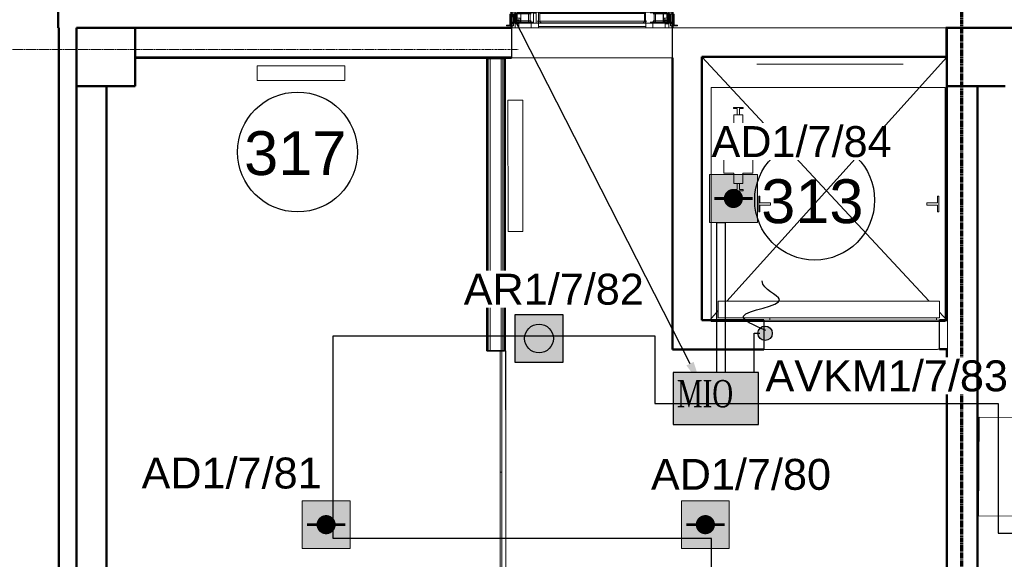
# Model space of a CAD drawing. Header units: millimetres. Extents: x -197461 to 862495, y -970068 to 63888.
# Tile 31 of 205: x -117762 to -111030, y -618402 to -614711. Entities that reach past the tile are written whole.
import ezdxf
from ezdxf import colors
from ezdxf.entities.mleader import LeaderData, LeaderLine
from ezdxf.math import Vec2, Vec3

# ---------------------------------------------------------------- set-up
doc = ezdxf.new("R2010")
doc.units = ezdxf.units.MM
for name, pattern in [('Grid Line', [22.225, 12.7, -3.175, 3.175, -3.175]), ('HIDDEN', [9.525, 6.35, -3.175]), ('Overhead', [3.96875, 2.38125, -1.5875])]:
    doc.linetypes.add(name, pattern=pattern)
doc.layers.get('0').update_dxf_attribs({"linetype": 'CONTINUOUS'})
for name, color, linetype, lineweight in [('A-AREA', 32, 'CONTINUOUS', 5), ('A-AREA-IDEN', 252, 'CONTINUOUS', 25), ('A-DETL', 90, 'CONTINUOUS', 5), ('A-DETL-GENF', 92, 'CONTINUOUS', 5), ('A-DETL-MEDM', 33, 'CONTINUOUS', 25), ('A-DETL-THIN', 151, 'CONTINUOUS', 5), ('A-Door', 252, 'CONTINUOUS', 0), ('A-FLOR', 192, 'CONTINUOUS', 5), ('A-Glaz-Curt', 4, 'CONTINUOUS', 0), ('A-Wall', 252, 'CONTINUOUS', 0), ('G-IMPT', 8, 'CONTINUOUS', 5), ('I-WALL', 2, 'CONTINUOUS', 18), ('M-EQPM', 50, 'CONTINUOUS', 5), ('Q-SPCQ', 91, 'CONTINUOUS', 5), ('S-Cols', 52, 'CONTINUOUS', 0), ('S-GRID', 1, 'CONTINUOUS', 9), ('S-STRS', 7, 'CONTINUOUS', 9)]:
    doc.layers.add(name, color=color, linetype=linetype, lineweight=lineweight)
doc.layers.add('UAS', color=240, linetype='CONTINUOUS')
doc.styles.add('ARIAL', font='arialbd.ttf')
doc.styles.add('Arial_3', font='arial.ttf', dxfattribs={"height": 300})
doc.styles.add('Karlis_times', font='times.ttf', dxfattribs={"height": 2.2})

# ---------------------------------------------------------------- blocks, each defined once
blk = doc.blocks.new('788507_788512_ventil compact cv22 h_ 500mm - wysokość 500mm-1980919-Trešā stāva plāns uz atzīmes 6_800')
at = {"layer": 'M-EQPM', "color": 252}
for p, q in [((0, 0), (600, 0)), ((0, 0), (0, -102)), ((600, 0), (600, -102)), ((600, -102), (0, -102))]:
    blk.add_line(p, q, dxfattribs=at)
blk = doc.blocks.new('KONE_MonoSpace_500_2018-08-31 - KONE_MonoSpace_500_2018-08-31-2084377-Trešā stāva plāns uz atzīmes 6_800')
at = {"layer": 'Q-SPCQ'}
for p, q in [((-1800, 25), (-200, 25)), ((-1800, -1575), (-1800, 25)), ((-1800, -1575), (-1800, 25)), ((-1800, 25), (-200, 25)), ((-200, 25), (-200, -1575)), ((-200, 25), (-200, -1575)), ((-200, -1575), (-1800, -1575)), ((-200, -1575), (-1800, -1575))]:
    blk.add_line(p, q, dxfattribs=at)
blk = doc.blocks.new('KONE_CWT_guiderail - KONE_CWT_guiderail-2125996-Trešā stāva plāns uz atzīmes 6_800')
at = {"layer": 'Q-SPCQ'}
for p, q in [((-7.9, 7.9), (-33.3, 7.9)), ((-33.3, 7.9), (-33.3, 0)), ((-33.3, 0), (33.3, 0)), ((-7.9, 50), (-7.9, 7.9)), ((7.9, 50), (-7.9, 50)), ((7.9, 7.9), (7.9, 50)), ((33.3, 7.9), (7.9, 7.9)), ((33.3, 0), (33.3, 7.9))]:
    blk.add_line(p, q, dxfattribs=at)
blk = doc.blocks.new('KONE_CWT_guiderail - KONE_CWT_guiderail-2125997-Trešā stāva plāns uz atzīmes 6_800')
at = {"layer": 'Q-SPCQ'}
for p, q in [((-7.9, 7.9), (-33.3, 7.9)), ((-33.3, 7.9), (-33.3, 0)), ((-33.3, 0), (33.3, 0)), ((-7.9, 50), (-7.9, 7.9)), ((7.9, 50), (-7.9, 50)), ((7.9, 7.9), (7.9, 50)), ((33.3, 7.9), (7.9, 7.9)), ((33.3, 0), (33.3, 7.9))]:
    blk.add_line(p, q, dxfattribs=at)
blk = doc.blocks.new('KONE_Car_guiderail - KONE_Car_guiderail-2125998-Trešā stāva plāns uz atzīmes 6_800')
at = {"layer": 'Q-SPCQ'}
for p, q in [((53.3, 0), (-53.3, 0)), ((-53.3, 0), (-53.3, -7.9)), ((53.3, -7.9), (53.3, 0)), ((-53.3, -7.9), (-7.9, -7.9)), ((-7.9, -7.9), (-7.9, -80)), ((7.9, -80), (7.9, -7.9)), ((7.9, -7.9), (53.3, -7.9)), ((-7.9, -80), (7.9, -80))]:
    blk.add_line(p, q, dxfattribs=at)
blk = doc.blocks.new('KONE_CWT - KONE_CWT-2126007-Trešā stāva plāns uz atzīmes 6_800')
at = {"layer": 'Q-SPCQ'}
for p, q in [((-30, 235), (-30, 165)), ((-30, 235), (-7.94, 235)), ((7.94, 235), (30, 235)), ((30, 235), (30, 165)), ((-30, 165), (-99, 165)), ((-99, -165), (-99, 165)), ((30, 165), (99, 165)), ((99, 165), (99, -165)), ((-30, -165), (-99, -165)), ((-30, -235), (-30, -165)), ((30, -165), (99, -165)), ((30, -235), (30, -165)), ((-7.94, -235), (-30, -235)), ((30, -235), (7.94, -235))]:
    blk.add_line(p, q, dxfattribs=at)
blk = doc.blocks.new('KONE_LDO_Design_2L_P27 - KONE_LDO_Design_2L_P27-2126009-Trešā stāva plāns uz atzīmes 6_800')
at = {"layer": 'Q-SPCQ'}
for p, q in [((-590, -70.4), (-590, 43.6)), ((-590, 43.6), (922, 43.6)), ((-570, 43.6), (-570, 59.4)), ((570, 59.5), (570, 43.6)), ((922, 43.6), (922, -70.4)), ((922, -70.4), (-590, -70.4))]:
    blk.add_line(p, q, dxfattribs=at)
blk = doc.blocks.new('788507_788512_ventil compact cv22 h_ 500mm - wysokość 500mm-2224157-Trešā stāva plāns uz atzīmes 6_800')
at = {"layer": 'M-EQPM', "color": 252}
for p, q in [((0, 0), (900, 0)), ((0, 0), (0, -102)), ((900, 0), (900, -102)), ((900, -102), (0, -102))]:
    blk.add_line(p, q, dxfattribs=at)
blk = doc.blocks.new('Door-Opening - 1100x6000-3382747-Trešā stāva plāns uz atzīmes 6_800')
at = {"layer": 'A-DETL-GENF', "linetype": 'Overhead'}
for p, q in [((541.8, 102.5), (-558.2, 102.5)), ((-558.2, -102.5), (541.8, -102.5))]:
    blk.add_line(p, q, dxfattribs=at)
at = {"layer": 'A-DETL-MEDM'}
for p, q in [((-558.2, 102.5), (-558.2, -102.5)), ((541.8, -102.5), (541.8, 102.5))]:
    blk.add_line(p, q, dxfattribs=at)
blk = doc.blocks.new('SchueCal_CurtainWall_3335401 - CurtainWall_3335401-3445430-Trešā stāva plāns uz atzīmes 6_800')
at = {"layer": 'A-Glaz-Curt', "lineweight": 18}
for p, q in [((-550, 214), (-550, 194)), ((-500, 214), (-550, 214)), ((-501.5, 203.9), (-548.5, 203.9)), ((-548.5, 203.9), (-548.5, 194)), ((-501.5, 194), (-501.5, 203.9)), ((-500, 194), (-500, 214)), ((500, 214), (500, 194)), ((550, 214), (500, 214)), ((548.5, 203.9), (501.5, 203.9)), ((501.5, 203.9), (501.5, 194)), ((548.5, 194), (548.5, 203.9)), ((550, 194), (550, 214)), ((-537, 185), (-562, 185)), ((-562, 185), (-562, 111)), ((-550, 194), (-500, 194)), ((-548.5, 194), (-501.5, 194)), ((-537, 105), (-537, 185)), ((-520, 188.7), (-530, 188.7)), ((-530, 188.7), (-530, 140)), ((-520, 140), (-530, 140)), ((-530, 140), (-530, 124)), ((-530, 140), (-520, 140)), ((-520, 140), (-520, 188.7)), ((-520, 124), (-520, 140)), ((-500, 148), (-512.4, 148)), ((-512.4, 148), (-512.4, 134)), ((-494, 189.1), (-512, 189.1)), ((-512, 189.1), (-512, 158.6)), ((-512, 158.6), (-492.5, 158.6)), ((-500, 120.6), (-500, 148)), ((-486, 199), (-494, 199)), ((-494, 199), (-494, 189.1)), ((-492.5, 158.6), (-492.5, 129.2)), ((-488, 199), (-488, 124)), ((-444, 199), (-488, 199)), ((-486, 124.2), (-486, 199)), ((-444, 190.5), (-444, 199)), ((-434, 190.5), (-444, 190.5)), ((-341, 199), (-439, 199)), ((-439, 199), (-439, 194)), ((-439, 194), (-424, 194)), ((-434, 129), (-434, 190.5)), ((-424, 194), (-424, 132.5)), ((-369.1, 139.5), (-370, 139.5)), ((-370, 139.5), (-370, 134)), ((-344, 127), (-369.1, 139.5)), ((-366, 124), (-366, 194)), ((-366, 194), (-341, 194)), ((-358, 190), (-358, 138)), ((358, 190), (-358, 190)), ((-358, 138), (358, 138)), ((-341, 194), (-341, 199)), ((439, 199), (341, 199)), ((341, 199), (341, 194)), ((341, 194), (366, 194)), ((369.1, 139.5), (344, 127)), ((358, 138), (358, 190)), ((366, 194), (366, 124)), ((370, 139.5), (369.1, 139.5)), ((370, 134), (370, 139.5)), ((424, 194), (439, 194)), ((424, 132.5), (424, 194)), ((444, 190.5), (434, 190.5)), ((434, 190.5), (434, 129)), ((439, 194), (439, 199)), ((488, 199), (444, 199)), ((444, 199), (444, 190.5)), ((486, 199), (486, 124.2)), ((494, 199), (486, 199)), ((488, 124), (488, 199)), ((492.5, 129.2), (492.5, 158.6)), ((492.5, 158.6), (512, 158.6)), ((494, 189.1), (494, 199)), ((512, 189.1), (494, 189.1)), ((500, 194), (550, 194)), ((512.4, 148), (500, 148)), ((500, 148), (500, 120.6)), ((501.5, 194), (548.5, 194)), ((512, 158.6), (512, 189.1)), ((512.4, 134), (512.4, 148)), ((530, 188.7), (520, 188.7)), ((520, 188.7), (520, 140)), ((530, 140), (520, 140)), ((520, 140), (520, 124)), ((520, 140), (530, 140)), ((530, 140), (530, 188.7)), ((530, 124), (530, 140)), ((562, 185), (537, 185)), ((537, 185), (537, 105)), ((562, 111), (562, 185)), ((-562, 111), (-585, 111)), ((-585, 111), (-585, 105)), ((-585, 105), (-537, 105)), ((-550, 130), (-550, 122)), ((-537.6, 130), (-550, 130)), ((-530, 124), (-550, 124)), ((-550, 124), (-550, 93)), ((-550, 122), (-537.6, 122)), ((-537.6, 122), (-537.6, 130)), ((-500, 124), (-520, 124)), ((-512.4, 134), (-519.9, 134)), ((-519.9, 134), (-519.9, 120.6)), ((-519.9, 120.6), (-500, 120.6)), ((-500, 93), (-500, 124)), ((-492.5, 129.2), (-498, 129.2)), ((-498, 129.2), (-498, 124.2)), ((-498, 124.2), (-486, 124.2)), ((-488, 124), (-419, 124)), ((-419, 129), (-434, 129)), ((-424, 132.5), (-414, 132.5)), ((-419, 124), (-419, 129)), ((-414, 132.5), (-414, 124)), ((-414, 124), (-366, 124)), ((-370, 134), (-366, 124)), ((-366, 124), (-344, 124)), ((-344, 124), (-344, 127)), ((344, 127), (344, 124)), ((344, 124), (366, 124)), ((366, 124), (370, 134)), ((366, 124), (414, 124)), ((414, 124), (414, 132.5)), ((414, 132.5), (424, 132.5)), ((419, 129), (419, 124)), ((434, 129), (419, 129)), ((419, 124), (488, 124)), ((486, 124.2), (498, 124.2)), ((498, 129.2), (492.5, 129.2)), ((498, 124.2), (498, 129.2)), ((520, 124), (500, 124)), ((500, 124), (500, 93)), ((500, 120.6), (519.9, 120.6)), ((519.9, 134), (512.4, 134)), ((519.9, 120.6), (519.9, 134)), ((550, 124), (530, 124)), ((537, 105), (585, 105)), ((550, 130), (537.6, 130)), ((537.6, 130), (537.6, 122)), ((537.6, 122), (550, 122)), ((550, 122), (550, 130)), ((550, 93), (550, 124)), ((585, 111), (562, 111)), ((585, 105), (585, 111))]:
    blk.add_line(p, q, dxfattribs=at)
for start, end in [(0, 180), (180, 360)]:
    blk.add_arc((442, 216.3), 12, start, end, dxfattribs=at)
at = {"layer": 'G-IMPT'}
for p, q in [((-270.5, 280), (-401.5, 280)), ((-401.5, 280), (-401.5, 213)), ((-270.5, 270), (-270.5, 278.7)), ((-270.5, 261.3), (-270.5, 270)), ((-525, 194), (-525, 209)), ((-525, 209), (-499.5, 209)), ((-499.5, 194), (-499.5, 209)), ((-499.5, 209), (-407.4, 209)), ((-407.8, 213), (-407.8, 199)), ((-375.3, 213), (-407.8, 213)), ((-407.8, 213), (-407.8, 199)), ((-401.5, 224.3), (-401.5, 213)), ((-381.5, 260), (-270.5, 260)), ((-381.5, 213), (-381.5, 260)), ((-381.5, 213), (-381.5, 224.3)), ((-375.6, 209), (433, 209)), ((-375.3, 199), (-375.3, 213)), ((-375.3, 213), (-375.3, 199)), ((451, 209), (499.5, 209)), ((499.5, 209), (525, 209)), ((499.5, 209), (499.5, 194)), ((525, 209), (525, 194)), ((-499.5, 194), (-525, 194)), ((-525, 140), (-525, 188.7)), ((-525, 188.7), (-515, 188.7)), ((-525, 130), (-525, 140)), ((-525, 140), (-417, 140)), ((-515, 140), (-515, 188.7)), ((-515, 188.7), (-417, 188.7)), ((-515, 140), (-417, 140)), ((-424, 189), (-513, 189)), ((-512, 199), (-499.5, 199)), ((-499.5, 199), (-512, 199)), ((-512, 189.1), (-424, 189.1)), ((-399.5, 194), (-499.5, 194)), ((-494, 194), (-494, 189.1)), ((-494, 189.1), (-494, 194)), ((-424, 194), (-424, 188.7)), ((-407.8, 199), (-375.3, 199)), ((-402, 198.8), (-402, 197)), ((-402, 198.8), (-396.8, 198.8)), ((-381, 198.8), (-402, 198.8)), ((-399.7, 197), (-402, 197)), ((-402, 197), (-399.7, 197)), ((-400, 196), (-400, 124)), ((-392.3, 197), (-399.7, 197)), ((-399.7, 197), (-397.1, 197)), ((-399.7, 197), (-399.4, 193)), ((-399.6, 195), (-399.7, 197)), ((-381, 197), (-399.7, 197)), ((-396.5, 196), (-399.6, 196)), ((-399.4, 193), (-383.1, 193)), ((-396.4, 198.5), (-399, 198.5)), ((-399, 198.5), (-396.4, 198.5)), ((-399, 198), (-395.3, 198)), ((-395.3, 198), (-399, 198)), ((-399, 197), (-384, 197)), ((-384, 197), (-399, 197)), ((-397.4, 196.8), (-393.1, 196.8)), ((-393.1, 196.8), (-397.4, 196.8)), ((-397.1, 197), (-392.7, 197)), ((-392.7, 197), (-397.1, 197)), ((-394.4, 193), (-396.6, 193)), ((-392.2, 196.8), (-392.2, 196.8)), ((-381, 197), (-392, 197)), ((-391.9, 197), (-384.3, 197)), ((-384.3, 197), (-391.9, 197)), ((-386.5, 196), (-391.2, 196)), ((-387.8, 198), (-384, 198)), ((-384, 198), (-387.8, 198)), ((-384, 198.5), (-387.1, 198.5)), ((-387.1, 198.5), (-384, 198.5)), ((-386.3, 198.8), (-381, 198.8)), ((-383.4, 196), (-383.4, 196)), ((-383, 124), (-383, 196)), ((-381.3, 193), (-381, 197)), ((-381, 197), (-381, 198.8)), ((-341, 199), (-375.3, 199)), ((-366, 138), (-366, 194)), ((-366, 194), (-341, 194)), ((-366, 127), (-366, 139.5)), ((358, 190), (-358, 190)), ((-341, 194), (-341, 199)), ((-341, 199), (341, 199)), ((-341, 194), (341, 194)), ((341, 194), (341, 199)), ((341, 199), (397, 199)), ((366, 194), (341, 194)), ((366, 138), (366, 194)), ((366, 139.5), (366, 127)), ((499.5, 194), (397, 194)), ((417, 188.7), (515, 188.7)), ((417, 140), (525, 140)), ((417, 140), (515, 140)), ((424, 188.7), (424, 194)), ((424, 189.1), (512, 189.1)), ((513, 189), (424, 189)), ((494, 189.1), (494, 194)), ((494, 189.1), (494, 194)), ((499.5, 199), (512, 199)), ((512, 199), (499.5, 199)), ((525, 194), (499.5, 194)), ((515, 188.7), (525, 188.7)), ((515, 140), (515, 188.7)), ((525, 140), (525, 188.7)), ((525, 140), (525, 130)), ((-525, 93), (-525, 130)), ((-525, 130), (-399.6, 130)), ((-417, 132.5), (-414, 132.5)), ((-415.8, 124), (-367.3, 124)), ((-415.8, 124), (-415.8, 93)), ((-414, 132.5), (-414, 130)), ((-367.3, 93), (-367.3, 124)), ((367.3, 102.2), (-367.3, 102.2)), ((-366, 124), (-366, 127)), ((-366, 127), (366, 127)), ((-366, 124), (366, 124)), ((366, 127), (366, 124)), ((367.3, 124), (415.8, 124)), ((367.3, 124), (367.3, 93)), ((397, 130), (525, 130)), ((414, 130), (414, 132.5)), ((414, 132.5), (417, 132.5)), ((415.8, 93), (415.8, 124)), ((525, 130), (525, 93))]:
    blk.add_line(p, q, dxfattribs=at)
at = {"layer": 'G-IMPT', "flags": 128}
for points in [[(-401.5, 280), (-398.6, 277.1), (-391.5, 270)], [(-391.5, 270), (-398.6, 277.1), (-401.5, 280)], [(-381.5, 260), (-384.4, 262.9), (-391.5, 270)], [(-391.5, 270), (-384.4, 262.9), (-381.5, 260)], [(-402, 198.8), (-402, 198.9), (-402, 198.9), (-402, 198.9), (-402, 198.9), (-402, 198.9), (-402, 198.9), (-402, 198.9), (-402, 198.9), (-402, 198.9), (-402, 198.9), (-402, 198.9), (-402, 198.9), (-402, 198.9), (-402, 198.9), (-402, 198.9), (-402, 198.9), (-402, 198.9), (-402, 198.9)], [(-381, 199), (-381, 198.9), (-381, 198.9), (-381, 198.9), (-381, 198.9), (-381, 198.9), (-381, 198.9), (-381, 198.9), (-381, 198.9), (-381, 198.9), (-381, 198.9), (-381, 198.9), (-381, 198.9), (-381, 198.9), (-381, 198.9), (-381, 198.9), (-381, 198.9), (-381, 198.9), (-381, 198.9)]]:
    blk.add_lwpolyline(points, dxfattribs=at)
at = {"layer": 'G-IMPT'}
for start, end in [(0, 180), (180, 0)]:
    blk.add_arc((442, 216.3), 12, start, end, dxfattribs=at)
for points in [[(-397.4, 196.8), (-397.3, 197), (-397.2, 197), (-397.1, 197)], [(-397.1, 197), (-397.2, 197), (-397.3, 197), (-397.4, 196.8)]]:
    blk.add_open_spline(points, degree=3, dxfattribs=at)
blk = doc.blocks.new('SchueCal_CurtainWall_3335401 - Type 1-3526698-Trešā stāva plāns uz atzīmes 6_800')
blk.add_blockref('SchueCal_CurtainWall_3335401 - CurtainWall_3335401-3445430-Trešā stāva plāns uz atzīmes 6_800', (0, 0))
blk = doc.blocks.new('Konditioniers Server telpai - Precīzais kondicionieris-3590085-Trešā stāva plāns uz atzīmes 6_800')
at = {"layer": 'M-EQPM', "color": 252}
for p, q in [((337.5, 337.5), (-337.5, 337.5)), ((-337.5, 337.5), (-337.5, -337.5)), ((337.5, -337.5), (337.5, 337.5)), ((-337.5, -337.5), (337.5, -337.5))]:
    blk.add_line(p, q, dxfattribs=at)
blk = doc.blocks.new('System Panel - pbl - bior - geze starpsienas stiklojums-3889442-Trešā stāva plāns uz atzīmes 6_800')
at = {"layer": 'A-Glaz-Curt', "lineweight": 18}
for p, q in [((415.1, 10), (-415.1, 10)), ((-415.1, 10), (-415.1, 0)), ((-415.1, 0), (415.1, 0)), ((415.1, 0), (415.1, 10))]:
    blk.add_line(p, q, dxfattribs=at)
blk = doc.blocks.new('System Panel - pbl - bior - geze starpsienas stiklojums-3633784-Trešā stāva plāns uz atzīmes 6_800')
at = {"layer": 'A-Glaz-Curt', "lineweight": 18}
for p, q in [((500, 10), (-500, 10)), ((-500, 10), (-500, 0)), ((-500, 0), (500, 0)), ((500, 0), (500, 10))]:
    blk.add_line(p, q, dxfattribs=at)
blk = doc.blocks.new('Door-Opening - 1530x2510-2739207-Trešā stāva plāns uz atzīmes 6_800')
at = {"layer": 'A-DETL-GENF', "linetype": 'Overhead'}
for p, q in [((591.8, 100), (-608.2, 100)), ((-608.2, -100), (591.8, -100))]:
    blk.add_line(p, q, dxfattribs=at)
at = {"layer": 'A-DETL-MEDM'}
for p, q in [((-608.2, 100), (-608.2, -100)), ((591.8, -100), (591.8, 100))]:
    blk.add_line(p, q, dxfattribs=at)
blk = doc.blocks.new('PBL_telpnu_numeracija_0001 - PBL telpas NUMERĀCIJA-1342367-Trešā stāva plāns uz atzīmes 6_800')
at = {"layer": 'A-AREA-IDEN'}
blk.add_circle((0.034, 0.024), 2.733, dxfattribs=at)
blk = doc.blocks.new('AP')
blk.add_hatch(color=256).paths.add_polyline_path([(150, 0, 1), (-150, 0, 1)])
for p, q in [((-250, 250), (250, 250)), ((-250, -250), (-250, 250)), ((250, 250), (250, -250)), ((250, -250), (-250, -250))]:
    blk.add_line(p, q)
blk.add_circle((0, 0), 150)
blk = doc.blocks.new('AD-proj')
at = {"lineweight": 5}
blk.add_lwpolyline([(-250, -250), (250, -250), (250, 250), (-250, 250)], close=True, dxfattribs=at)
at = {"const_width": 30}
blk.add_lwpolyline([(-200, 0), (200, 0)], dxfattribs=at)
at = {"const_width": 100}
blk.add_lwpolyline([(-50, 0, 1), (50, 0, 1)], format="xyb", close=True, dxfattribs=at)

msp = doc.modelspace()

# ---------------------------------------------------------------- hatches: boundary and pattern name
at = {"layer": 'A-Wall', "true_color": 0x636466}
for points in [[(-114568.12793, -614971.30086), (-114398.52513, -614971.30086), (-114398.52513, -614966.30086), (-116973.51958, -614966.33849), (-116973.46437, -614971.30086), (-114618.7762, -614971.30086)], [(-117173.31557, -621066.49605), (-117168.31557, -621066.48943), (-117168.31557, -615166.49926), (-117173.31557, -615166.51684), (-117173.31557, -621066.48943)]]:
    msp.add_hatch(color=251, dxfattribs=at).paths.add_polyline_path(points, flags=0)
h = msp.add_hatch(color=251, dxfattribs=at)
h.paths.add_polyline_path([(-111423.31212, -621061.30742), (-111418.32081, -621061.3007), (-111418.32065, -620851.30742), (-111423.31901, -620851.3763), (-111423.32065, -621061.30742)], flags=0)
h.paths.add_polyline_path([(-111423.32065, -619851.30578), (-111418.32065, -619851.30578), (-111418.32065, -616966.17226), (-111423.32065, -616966.22572), (-111423.31901, -619614.10577)], flags=0)
h.paths.add_polyline_path([(-111423.29398, -616766.17243), (-111418.32065, -616764.9225), (-111418.31524, -615171.30413), (-111218.32065, -615171.30413), (-111218.32599, -615166.30742), (-111423.32065, -615166.30742), (-111423.32065, -616766.17243)], flags=0)
h = msp.add_hatch(color=251, dxfattribs=at)
h.paths.add_polyline_path([(-111218.32065, -621061.3007), (-111213.32065, -621061.30053), (-111213.32065, -620851.30742), (-111218.32065, -620851.30742), (-111218.32065, -621053.16294)], flags=0)
h.paths.add_polyline_path([(-111218.32065, -619851.30742), (-111213.32104, -619851.30496), (-111213.32065, -615166.30413), (-111218.32065, -615166.30742), (-111218.32065, -619792.4777)], flags=0)
at = {"layer": 'S-STRS', "true_color": 0xffffff}
h = msp.add_hatch(dxfattribs=at)
h.set_pattern_fill('ANGLE', scale=0.5625)
h.set_pattern_definition([(0, (4399016.5035, 5390361.9473), (0, 3.9290625), [2.8575, -1.0715625]), (90, (4399016.5035, 5390361.9473), (-3.9290625, 2e-16), [2.8575, -1.0715625])])
h.paths.add_polyline_path([(-113293.35755, -617124.15699), (-113293.29545, -617479.97731), (-112709.99666, -617479.97732), (-112710.05877, -617124.09489)])
at = {"layer": 'UAS', "lineweight": 50, "true_color": 0xffffff}
h = msp.add_hatch(color=7, dxfattribs=at)
h.dxf.hatch_style = 1
h.paths.add_polyline_path([(-112914.68885, -615934.33817), (-112849.21791, -615934.33817, 1)], flags=16)
h.paths.add_polyline_path([(-112718.27603, -616098.01552), (-112718.27603, -615770.66082), (-113045.63073, -615770.66082), (-113045.63073, -616098.01552)])
h = msp.add_hatch(color=7, dxfattribs=at)
h.dxf.hatch_style = 1
h.paths.add_polyline_path([(-114047.57768, -617055.69548), (-114047.57768, -616728.34078), (-114374.93237, -616728.34078), (-114374.93237, -617055.69548)])
h.paths.add_polyline_path([(-114309.46143, -616892.01813, -1), (-114113.04861, -616892.01813, -1)], flags=16)
at = {"layer": 'UAS'}
h = msp.add_hatch(color=1, dxfattribs=at)
h.dxf.hatch_style = 1
h.paths.add_polyline_path([(-112714.22011, -616856.22123, 1), (-112615.98894, -616856.22123, 1)])
at = {"layer": 'UAS', "lineweight": 50, "true_color": 0xffffff}
h = msp.add_hatch(color=7, dxfattribs=at)
h.dxf.hatch_style = 1
h.paths.add_polyline_path([(-115699.60177, -618165.48039), (-115634.13083, -618165.48039, 1)], flags=16)
h.paths.add_polyline_path([(-115503.18895, -618329.15774), (-115503.18895, -618001.80305), (-115830.54364, -618001.80305), (-115830.54364, -618329.15774)])
h = msp.add_hatch(color=7, dxfattribs=at)
h.dxf.hatch_style = 1
h.paths.add_polyline_path([(-113106.30661, -618165.48039), (-113040.83567, -618165.48039, 1)], flags=16)
h.paths.add_polyline_path([(-112909.8938, -618329.15774), (-112909.8938, -618001.80305), (-113237.24849, -618001.80305), (-113237.24849, -618329.15774)])

# ---------------------------------------------------------------- linework, layer by layer
at = {"layer": 'A-AREA', "color": 251, "true_color": 0x636466}
msp.add_line((-112721.00933, -615016.10409), (-111721.00933, -615016.0713), dxfattribs=at)
at = {"layer": 'A-DETL', "color": 252, "linetype": 'HIDDEN', "lineweight": 70, "true_color": 0x939598}
msp.add_line((-111323.32065, -610766.30413), (-111323.32065, -621416.12592), dxfattribs=at)
at = {"layer": 'A-DETL-THIN', "color": 251, "true_color": 0x636466}
for p, q in [((-111544.24892, -616636.30086), (-113098.45219, -614966.29252)), ((-112927.30382, -616636.30086), (-111423.52184, -614966.56299)), ((-113044.31528, -616766.22559), (-112985.31524, -616700.71437)), ((-111423.38317, -616766.17243), (-111473.31524, -616712.51987))]:
    msp.add_line(p, q, dxfattribs=at)
at = {"layer": 'A-FLOR', "color": 251, "true_color": 0x636466}
for p, q in [((-116973.46437, -614971.30086), (-116973.51859, -615065.74646)), ((-114566.60308, -614976.20692), (-114566.60026, -614971.30086)), ((-114448.12793, -614971.30086), (-114448.12793, -614976.20692)), ((-114440.62793, -614971.30086), (-114440.62793, -617380.41608)), ((-116973.57646, -615166.55103), (-117075.07006, -615166.49276)), ((-114438.28558, -616976.24782), (-114448.12793, -616976.24217)), ((-114438.28558, -616976.24782), (-114440.86331, -621466.45073)), ((-111423.32317, -619826.30742), (-111423.38537, -617926.30086))]:
    msp.add_line(p, q, dxfattribs=at)
at = {"layer": 'A-Wall', "color": 251, "lineweight": 50, "true_color": 0x636466}
for p, q in [((-117498.53237, -614645.50665), (-117498.5284, -614766.50665)), ((-114398.52513, -614766.30086), (-114398.52909, -614645.40499)), ((-113298.53565, -614645.36891), (-113298.53169, -614766.30086)), ((-117498.5284, -614766.50665), (-117494.11225, -614766.5065)), ((-117494.11225, -614766.5065), (-117494.11225, -621666.30086)), ((-117373.11225, -614766.50254), (-114398.52513, -614766.40499)), ((-117373.11225, -621666.30086), (-117373.11225, -614766.50254)), ((-114398.52513, -614766.30086), (-116973.52513, -614766.30086)), ((-116973.52513, -614766.30086), (-116973.52513, -614971.30086)), ((-111428.52841, -614766.30758), (-108258.52841, -614766.20362)), ((-116973.52513, -614971.30086), (-114398.52513, -614971.30086)), ((-113298.52169, -614971.30086), (-113298.45626, -616966.23392)), ((-113098.46282, -616766.22736), (-113098.52185, -614966.29758)), ((-113098.52185, -614966.30086), (-111428.52185, -614966.30086)), ((-117168.31557, -615166.49926), (-117373.31557, -615166.49926)), ((-117373.31557, -615166.49926), (-117373.31557, -621066.49927)), ((-117168.31557, -621066.49927), (-117168.31557, -615166.49926)), ((-111213.32065, -615166.30413), (-111423.32065, -615166.30413)), ((-111423.32065, -615166.30413), (-111423.32065, -616766.17243)), ((-111213.32065, -619851.30742), (-111213.32065, -615166.30413)), ((-112673.28041, -616766.21342), (-113098.46282, -616766.22736)), ((-111423.32065, -616766.17243), (-111473.28041, -616766.17406)), ((-113298.45626, -616966.23392), (-112673.27385, -616966.21342)), ((-111473.27385, -616966.17406), (-111423.32065, -616966.17243)), ((-111423.32065, -616966.17243), (-111423.32065, -619851.30742))]:
    msp.add_line(p, q, dxfattribs=at)
at = {"layer": 'A-Wall', "color": 251, "lineweight": 5, "true_color": 0x636466}
for p, q in [((-117493.11225, -614766.50647), (-117494.11225, -614766.5065)), ((-117493.11225, -614766.50647), (-117493.11225, -621666.30086)), ((-111428.52841, -614766.30086), (-113298.52513, -614766.30086)), ((-113298.52513, -614766.36891), (-111428.52841, -614766.30758)), ((-114398.52513, -614966.30086), (-116973.52513, -614966.30086)), ((-114558.12793, -616976.20692), (-114558.12793, -614976.20692)), ((-114545.62793, -616976.20692), (-114545.62793, -614976.20692)), ((-114470.62793, -616976.20692), (-114470.62793, -614976.20692)), ((-114458.12793, -616976.20692), (-114458.12793, -614976.20692)), ((-117173.31557, -615166.49926), (-117173.31557, -621066.49927)), ((-111418.32065, -615171.30413), (-111218.32065, -615171.30413)), ((-111418.32065, -615171.30413), (-111418.32065, -619851.30742)), ((-111218.32065, -615171.30413), (-111218.32065, -619851.30742)), ((-111423.32065, -616766.17243), (-111418.32065, -616766.17226)), ((-111423.32065, -616966.17243), (-111418.32065, -616966.17226))]:
    msp.add_line(p, q, dxfattribs=at)
at = {"layer": 'A-Wall', "color": 251, "true_color": 0x636466}
msp.add_line((-111428.52185, -614966.30086), (-111428.52841, -614766.30086), dxfattribs=at)
at = {"layer": 'I-WALL', "color": 251, "lineweight": 35, "true_color": 0x636466}
for p, q in [((-114568.12793, -614976.20692), (-114568.12793, -616976.20692)), ((-114448.12793, -614976.20692), (-114568.12793, -614976.20692)), ((-114448.12793, -616976.20692), (-114448.12793, -614976.20692)), ((-114568.12793, -616976.20692), (-114448.12793, -616976.20692))]:
    msp.add_line(p, q, dxfattribs=at)
at = {"layer": 'S-Cols', "color": 251, "lineweight": 50, "true_color": 0x636466}
for p, q in [((-116973.52841, -614766.48943), (-117373.52841, -614766.50255)), ((-117373.52841, -614766.50255), (-117373.51529, -615166.50255)), ((-116973.51529, -615166.48943), (-116973.52841, -614766.48943)), ((-111023.52841, -614766.2943), (-111423.52841, -614766.30742)), ((-111423.52841, -614766.30742), (-111423.51529, -615166.30742)), ((-117373.51529, -615166.50255), (-116973.51529, -615166.48943)), ((-111423.51529, -615166.30742), (-111023.51529, -615166.2943))]:
    msp.add_line(p, q, dxfattribs=at)
at = {"layer": 'S-GRID', "color": 251, "linetype": 'Grid Line', "true_color": 0x636466}
msp.add_line((-121135.13681, -614916.30086), (-114354.37943, -614916.30086), dxfattribs=at)
at = {"layer": 'UAS', "color": 1}
for points in [[(-112994.66233, -617122.85021), (-112994.66233, -616098.33639), (-112938.59001, -616098.33639), (-112938.59001, -617122.54503)], [(-85712.66144, -626869.22263), (-115719.39479, -626869.22263), (-115719.39479, -623343.93781), (-113031.39148, -623343.93781), (-113031.39148, -618259.07306), (-115618.42082, -618259.07306), (-115618.42082, -616874.2818), (-113418.26785, -616874.2818), (-113418.26785, -617335.86961), (-111072.24243, -617335.86961), (-111072.24243, -618222.63558), (-101448.0894, -618222.63558)]]:
    msp.add_lwpolyline(points, dxfattribs=at)
at = {"layer": 'UAS', "color": 5}
msp.add_lwpolyline([(-112738.96971, -617125.16313), (-112738.96971, -616854.58291), (-112700.30037, -616854.58291)], dxfattribs=at)
at = {"layer": 'UAS', "color": 1, "ltscale": 0.2}
msp.add_lwpolyline([(-112710.05877, -617124.09489), (-113293.35755, -617124.15699), (-113293.29545, -617479.97731), (-112709.99666, -617479.97732)], close=True, dxfattribs=at)
at = {"layer": 'UAS', "color": 1}
msp.add_circle((-112665.10453, -616856.22123), 49.11558, dxfattribs=at)
msp.add_spline([(-112661.38291, -616836.5453), (-112813.01211, -616738.262), (-112567.13746, -616625.63535), (-112685.98101, -616498.68141), (-112685.98101, -616496.64153)], degree=3, dxfattribs=at)

# ---------------------------------------------------------------- block references
at = {"layer": 'A-AREA-IDEN', "color": 251, "true_color": 0x636466, "xscale": 149.9999999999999, "yscale": 149.9999999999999, "zscale": 149.9999999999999}
for p in [(-115867.45799, -615619.99184), (-112331.6855, -615948.9823)]:
    msp.add_blockref('PBL_telpnu_numeracija_0001 - PBL telpas NUMERĀCIJA-1342367-Trešā stāva plāns uz atzīmes 6_800', p, dxfattribs=at)
at = {"layer": 'A-Door', "color": 251, "true_color": 0x636466}
msp.add_blockref('Door-Opening - 1100x6000-3382747-Trešā stāva plāns uz atzīmes 6_800', (-113840.33647, -614868.80086), dxfattribs=at)
at = {"layer": 'A-Door', "color": 251, "true_color": 0x636466, "rotation": 0.001879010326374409}
msp.add_blockref('Door-Opening - 1530x2510-2739207-Trešā stāva plāns uz atzīmes 6_800', (-112065.08848, -616866.19347), dxfattribs=at)
at = {"layer": 'A-Glaz-Curt', "color": 251, "true_color": 0x636466}
msp.add_blockref('SchueCal_CurtainWall_3335401 - Type 1-3526698-Trešā stāva plāns uz atzīmes 6_800', (-113848.52513, -614859.30086), dxfattribs=at)
at = {"layer": 'A-Glaz-Curt', "color": 251, "true_color": 0x636466, "rotation": 270.0018790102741}
for name, p in [('System Panel - pbl - bior - geze starpsienas stiklojums-3889442-Trešā stāva plāns uz atzīmes 6_800', (-114476.2578, -617391.3518)), ('System Panel - pbl - bior - geze starpsienas stiklojums-3633784-Trešā stāva plāns uz atzīmes 6_800', (-114476.22779, -618306.42318))]:
    msp.add_blockref(name, p, dxfattribs=at)
at = {"layer": 'M-EQPM', "color": 251, "true_color": 0x636466}
for name, p, rotation in [('788507_788512_ventil compact cv22 h_ 500mm - wysokość 500mm-1980919-Trešā stāva plāns uz atzīmes 6_800', (-116138.33725, -615026.31157), 0.001879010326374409), ('788507_788512_ventil compact cv22 h_ 500mm - wysokość 500mm-2224157-Trešā stāva plāns uz atzīmes 6_800', (-114423.30004, -616160.99442), 90.00187901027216), ('Konditioniers Server telpai - Precīzais kondicionieris-3590085-Trešā stāva plāns uz atzīmes 6_800', (-110866.06268, -617770.68132), 269.5494112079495)]:
    msp.add_blockref(name, p, dxfattribs=dict(at, rotation=rotation))
at = {"layer": 'Q-SPCQ', "color": 251, "true_color": 0x636466}
for name, p in [('KONE_MonoSpace_500_2018-08-31 - KONE_MonoSpace_500_2018-08-31-2084377-Trešā stāva plāns uz atzīmes 6_800', (-111233.31524, -615201.30086)), ('KONE_CWT - KONE_CWT-2126007-Trešā stāva plāns uz atzīmes 6_800', (-112848.31524, -615596.30086)), ('KONE_CWT_guiderail - KONE_CWT_guiderail-2125996-Trešā stāva plāns uz atzīmes 6_800', (-112848.31524, -615881.30086))]:
    msp.add_blockref(name, p, dxfattribs=at)
for name, p, rotation in [('KONE_CWT_guiderail - KONE_CWT_guiderail-2125997-Trešā stāva plāns uz atzīmes 6_800', (-112848.31524, -615311.30086), 180), ('KONE_Car_guiderail - KONE_Car_guiderail-2125998-Trešā stāva plāns uz atzīmes 6_800', (-112708.31524, -615971.30086), 90.0000000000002), ('KONE_Car_guiderail - KONE_Car_guiderail-2125998-Trešā stāva plāns uz atzīmes 6_800', (-111478.31524, -615971.30086), 269.9999999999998), ('KONE_LDO_Design_2L_P27 - KONE_LDO_Design_2L_P27-2126009-Trešā stāva plāns uz atzīmes 6_800', (-112063.31524, -616706.74468), 180)]:
    msp.add_blockref(name, p, dxfattribs=dict(at, rotation=rotation))
at = {"layer": 'UAS', "xscale": 0.6547093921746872, "yscale": 0.6547093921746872, "zscale": 0.6547093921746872}
for p in [(-112881.95338, -615934.33817), (-115666.8663, -618165.48039), (-113073.57114, -618165.48039)]:
    msp.add_blockref('AD-proj', p, dxfattribs=at)
at = {"layer": 'UAS', "color": 97, "xscale": 0.6547093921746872, "yscale": 0.6547093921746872, "zscale": 0.6547093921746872}
msp.add_blockref('AP', (-114211.25502, -616892.01813), dxfattribs=at)

# ---------------------------------------------------------------- texts
at = {"layer": 'A-AREA-IDEN', "color": 251, "lineweight": 9, "true_color": 0x636466, "char_height": 300, "width": 865.8225, "attachment_point": 1, "style": 'Arial_3'}
for s, insert in [('317', (-116227.57809, -615474.11266)), ('313', (-112691.8056, -615803.10312))]:
    msp.add_mtext(s, dxfattribs=dict(at, insert=insert))
at = {"layer": 'UAS', "color": 1, "style": 'Karlis_times', "width": 0.7}
msp.add_text('MIO', height=186.805669, dxfattribs=at).set_placement((-113267.87989, -617362.84614))

# ---------------------------------------------------------------- next in the draw order: texts
at = {"layer": 'UAS', "color": 251, "linetype": 'Continuous', "lineweight": 20, "true_color": 0x636466, "char_height": 211.4384766, "width": 1051.7117129, "attachment_point": 5, "style": 'ARIAL', "bg_fill": 3, "box_fill_scale": 1.1, "bg_fill_color": 256, "bg_fill_transparency": 0}
for s, insert in [('\\A1;{\\fArial|b0|i0|c186|p34;\\C1;AD1/7/84}', (-112415.95234, -615546.63146)), ('\\A1;{\\fArial|b0|i0|c186|p34;\\C1;AR1/7/82}', (-114110.24381, -616556.44857)), ('\\A1;{\\fArial|b0|i0|c186|p34;\\C1;AVKM1/7/83}', (-111833.69591, -617148.87063)), ('\\A1;{\\fArial|b0|i0|c186|p34;\\C1;AD1/7/81}', (-116313.22678, -617813.76482)), ('\\A1;{\\fArial|b0|i0|c186|p34;\\C1;AD1/7/80}', (-112830.22117, -617822.95228))]:
    msp.add_mtext(s, dxfattribs=dict(at, insert=insert))

# ---------------------------------------------------------------- next in the draw order: leaders
at = {"layer": 'UAS', "color": 18, "true_color": 0x000000}
ml = msp.add_multileader_mtext('Standard', dxfattribs=at)
ml.set_content('\\A1;{\\fArial Narrow|b0|i0|c0|p34;\\C256;\\c0;Adre\\fArial Narrow|b0|i0|c186|p34;šu modulis  \\fArial|b0|i0|c186|p34;\\C1;AVM1/7/83,  \\C256;\\c0;2. OUT/2 IN    \\fArial Narrow|b0|i0|c186|p34;(Uzstadīšanas  vietas precizēt montāžas laikā)\\fArial|b0|i0|c186|p34;\\C1;\\P\\pxql;\\fArial Narrow|b0|i0|c186|p34;\\C256;\\c0;1 OUT - uz līfta automātikas \\C5;\\P\\C256;\\c0;2 OUT - uz ventilačijas iekārtas vadības skapis}', color=(41, 19, 236))
ml.set_leader_properties()
ml.build(insert=Vec2(0, 0))
ml.multileader.update_dxf_attribs({"text_right_attachment_type": 6, "dogleg_length": 0.36, "arrow_head_size": 166.99834})
ctx = ml.context
ctx.base_point, ctx.char_height, ctx.arrow_head_size, ctx.landing_gap_size, ctx.plane_origin = Vec3(-121173.90158, -611838.20523), 208.74792195, 166.99834, 83.49917, Vec3(-120399.52573, -640736.45759)
ctx.right_attachment = 6
notes = []
notes.append((ctx, [(1, (1, 1, 0), (-115772.2271, -611973.26485), (-1, 0), 235.97506, [(0, [(-113102.58914, -617213.1507)], 0, [])])]))
ctx.mtext.insert, ctx.mtext.width, ctx.mtext.flow_direction = Vec3(-121090.40241, -611703.14561), 6772.0652098, 5
for ctx, leaders in notes:
    for number, flags, end, landing, length, lines in leaders:
        leader = LeaderData()
        leader.index, (leader.has_last_leader_line, leader.has_dogleg_vector, leader.attachment_direction) = number, flags
        leader.last_leader_point, leader.dogleg_vector, leader.dogleg_length = Vec3(end), Vec3(landing), length
        for number, points, colour, breaks in lines:
            line = LeaderLine()
            line.index, line.vertices, line.color, line.breaks = number, Vec3.list(points), colors.encode_raw_color(colour), breaks
            leader.lines.append(line)
        ctx.leaders.append(leader)

doc.saveas('drawing.dxf')
